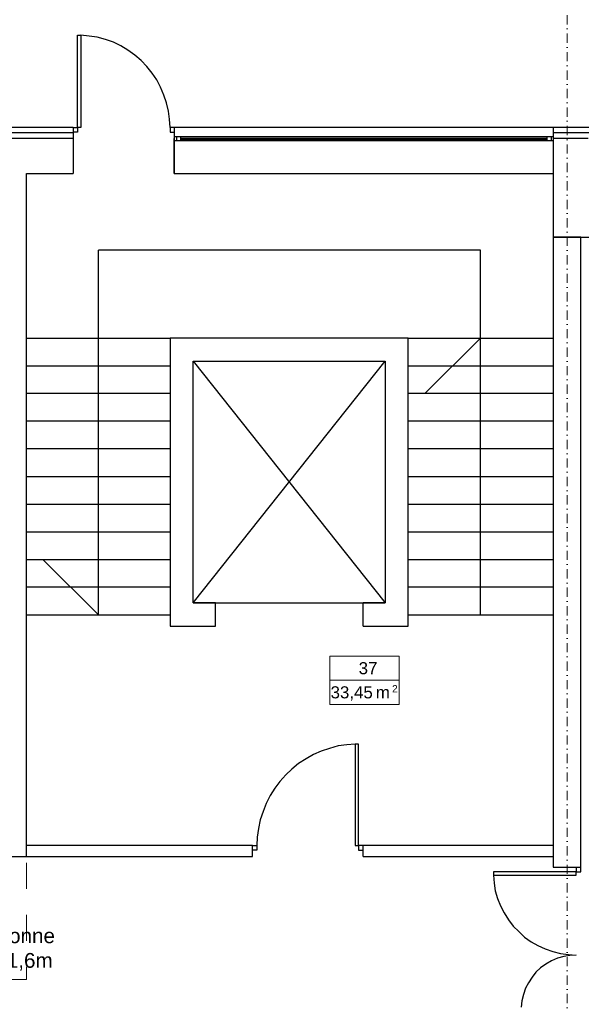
# Model space of a CAD drawing. Header units: millimetres. Extents: x -25785 to 64215, y 1802 to 45092.
# Tile 37 of 53: x 21070 to 27151, y 27737 to 38405. Entities that reach past the tile are written whole.
import ezdxf
from ezdxf.enums import TextEntityAlignment as Align

# ---------------------------------------------------------------- set-up
doc = ezdxf.new("R2010")
doc.units = ezdxf.units.MM
doc.header["$MEASUREMENT"] = 0
doc.linetypes.add('DASHDOTX2', pattern=[2, 1, -0.5, 0, -0.5])
doc.linetypes.add('Przerywana', pattern=[564.444447, 282.222223, -282.222223])
for name, color, linetype in [('Cienka', 8, 'Continuous'), ('Stolarka', 4, 'Continuous'), ('Ściany', 2, 'Continuous')]:
    doc.layers.add(name, color=color, linetype=linetype)
for name, color, linetype, lineweight in [('GA Opis pomieszczeń', 7, 'Continuous', 15), ('Osie', 6, 'DASHDOTX2', 15), ('TECHNOLOGIA', 8, 'Continuous', 18)]:
    doc.layers.add(name, color=color, linetype=linetype, lineweight=lineweight)
doc.styles.add('ARIAL', font='arial.ttf')
doc.styles.add('FDBES', font='simplex.shx')
doc.linetypes.add('BATTING', pattern='A,0.0001,-0.1,[134,ltypeshp.shx,S=0.1,R=0,X=-0.1,Y=0],-0.2,[134,ltypeshp.shx,S=0.1,R=180,X=0.1,Y=0],-0.1', length=0.4001)

# ---------------------------------------------------------------- blocks, each defined once
blk = doc.blocks.new('opis_pom')
for p, q in [((-57.55, 20), (-0.17, 20)), ((-57.55, -20), (-57.55, 20)), ((-57.55, -20), (-0.17, -20))]:
    blk.add_line(p, q)
at = {"ltscale": 10}
for p, q in [((-0.17, -20), (-0.17, 20)), ((-57.55, 0), (-0.17, 0))]:
    blk.add_line(p, q, dxfattribs=at)
at = {"ltscale": 20, "style": 'ARIAL'}
for s, height, p in [('m', 10, (-7.86, -5)), ('2', 6, (-1.36, -4))]:
    blk.add_text(s, height=height, dxfattribs=at).set_placement(p, align=Align.TOP_RIGHT)
at = {"ltscale": 10, "width": 0.7}
blk.add_attdef('NUMER_POM', text='', height=10, dxfattribs=at).set_placement((-80.09, 2), align=Align.BOTTOM_RIGHT)
blk.add_attdef('POWIERZCHNIA', text='', height=10, dxfattribs=at).set_placement((-103.39, -5), align=Align.TOP_LEFT)

msp = doc.modelspace()

# ---------------------------------------------------------------- linework, layer by layer
at = {"layer": 'Cienka', "linetype": 'BATTING', "ltscale": 150}
for p, q in [((21647.42056, 37177.91327), (20644.12635, 37177.91327)), ((27345.49105, 37177.91327), (26845.98774, 37177.91327))]:
    msp.add_line(p, q, dxfattribs=at)
at = {"layer": 'Cienka', "linetype": 'Continuous', "flags": 128}
for points in [[(21647.42056, 37237.18279), (20644.12635, 37237.18279)], [(27345.49105, 37237.18279), (26845.98774, 37237.18279)], [(26058.5859, 35907.90624), (21922.58245, 35907.90624)], [(21922.58245, 31958.22345), (21922.58245, 35907.90624)], [(26058.5859, 31958.22345), (26058.5859, 35907.90624)], [(21143.69272, 34955.43249), (22697.3107, 34955.43249)], [(22697.3107, 34955.43249), (22697.3107, 32085.21154)], [(25275.40859, 34955.43249), (22697.3107, 34955.43249)], [(25275.40859, 31835.45989), (25275.40859, 34955.43249)], [(25275.40859, 34955.43249), (26845.98774, 34955.43249)], [(26058.5859, 34955.43249), (25461.6662, 34358.51279)], [(22947.06236, 32085.21154), (22947.06236, 34705.61778)], [(22947.06236, 34705.61778), (25025.65693, 34705.61778)], [(22947.06236, 34705.61778), (25025.65693, 32085.21154)], [(22947.06236, 32085.21154), (25025.65693, 34705.61778)], [(25025.65693, 34705.61778), (25025.65693, 32085.21154)], [(21143.69272, 34654.86037), (22697.3107, 34654.86037)], [(25275.40859, 34654.86037), (26845.98774, 34654.86037)], [(21143.69272, 34358.51279), (22697.3107, 34358.51279)], [(25275.40859, 34358.51279), (26845.98774, 34358.51279)], [(21143.69272, 34057.94067), (22697.3107, 34057.94067)], [(25275.40859, 34057.94067), (26845.98774, 34057.94067)], [(21143.69272, 33757.36856), (22697.3107, 33757.36856)], [(25275.40859, 33757.36856), (26845.98774, 33757.36856)], [(21143.69272, 33456.79644), (22697.3107, 33456.79644)], [(25275.40859, 33456.79644), (26845.98774, 33456.79644)], [(21143.69272, 33156.22433), (22697.3107, 33156.22433)], [(25275.40859, 33156.22433), (26845.98774, 33156.22433)], [(21143.69272, 32855.71526), (22697.3107, 32855.71526)], [(25275.40859, 32855.71526), (26845.98774, 32855.71526)], [(21143.69272, 32555.14315), (22697.3107, 32555.14315)], [(21922.58245, 31958.22345), (21321.50127, 32555.14315)], [(25275.40859, 32555.14315), (26845.98774, 32555.14315)], [(21143.69272, 32258.79556), (22697.3107, 32258.79556)], [(25275.40859, 32258.79556), (26845.98774, 32258.79556)], [(22697.3107, 32085.21154), (22697.3107, 31835.45989)], [(23188.36495, 32085.21154), (22947.06236, 32085.21154)], [(22947.06236, 32085.21154), (25025.65693, 32085.21154)], [(23188.36495, 31835.45989), (23188.36495, 32085.21154)], [(24788.57886, 31835.45989), (24788.57886, 32085.21154)], [(25025.65693, 32085.21154), (24788.57886, 32085.21154)], [(21143.69272, 31958.22345), (22697.3107, 31958.22345)], [(25275.40859, 31958.22345), (26845.98774, 31958.22345)], [(22697.3107, 31835.45989), (23188.36495, 31835.45989)], [(24788.57886, 31835.45989), (25275.40859, 31835.45989)]]:
    msp.add_lwpolyline(points, dxfattribs=at)
at = {"layer": 'Osie', "ltscale": 100}
msp.add_line((26996.24227, 41255.70129), (26996.24227, 15638.42236), dxfattribs=at)
at = {"layer": 'Stolarka', "linetype": 'Continuous', "flags": 128}
for points in [[(21694.01649, 37237.18279), (21694.01649, 38236.25247)], [(21694.01649, 38236.25247), (21732.10031, 38236.25247)], [(21732.10031, 38236.25247), (21732.10031, 37237.18279)], [(21821.00458, 38227.80341), (21732.10031, 38236.25247)], [(21909.90886, 38215.06677), (21821.00458, 38227.80341)], [(21998.81313, 38189.65654), (21909.90886, 38215.06677)], [(22083.49288, 38160.02178), (21998.81313, 38189.65654)], [(22163.88504, 38121.93796), (22083.49288, 38160.02178)], [(22240.11573, 38075.40509), (22163.88504, 38121.93796)], [(22316.28337, 38020.3601), (22240.11573, 38075.40509)], [(22384.065, 37961.09058), (22316.28337, 38020.3601)], [(22447.55904, 37897.59654), (22384.065, 37961.09058)], [(22502.60403, 37825.59038), (22447.55904, 37897.59654)], [(22553.36144, 37753.64727), (22502.60403, 37825.59038)], [(22595.73283, 37673.19206), (22553.36144, 37753.64727)], [(22629.59212, 37588.57536), (22595.73283, 37673.19206)], [(22659.22688, 37503.89562), (22629.59212, 37588.57536)], [(22680.34953, 37414.99134), (22659.22688, 37503.89562)], [(22693.08617, 37326.08707), (22680.34953, 37414.99134)], [(21647.42056, 37237.18279), (21694.01649, 37237.18279)], [(21694.01649, 37237.18279), (21694.01649, 37186.36233)], [(21732.10031, 37237.18279), (21694.01649, 37237.18279)], [(22697.3107, 37237.18279), (22693.08617, 37326.08707)], [(22743.90663, 37237.18279), (22697.3107, 37237.18279)], [(22697.3107, 37237.18279), (22697.3107, 37186.36233)], [(26845.98774, 37237.18279), (22743.90663, 37237.18279)], [(22743.90663, 37237.18279), (22743.90663, 36737.67948)], [(26845.98774, 37237.18279), (26845.98774, 36737.67948)], [(21694.01649, 37186.36233), (21647.42056, 37186.36233)], [(22697.3107, 37186.36233), (22743.90663, 37186.36233)], [(26845.98774, 37135.60493), (22743.90663, 37135.60493)], [(22769.2538, 37135.60493), (22769.2538, 37093.23353)], [(22811.6252, 37135.60493), (22811.6252, 37093.23353)], [(26778.26916, 37135.60493), (26778.26916, 37093.23353)], [(26824.80204, 37135.60493), (26824.80204, 37093.23353)], [(22743.90663, 36737.67948), (22743.90663, 37118.64376)], [(26845.98774, 37093.23353), (22743.90663, 37093.23353)], [(26778.26916, 37118.64376), (22811.6252, 37118.64376)], [(26778.26916, 37105.97017), (22811.6252, 37105.97017)], [(22743.90663, 36737.67948), (26845.98774, 36737.67948)], [(24424.5127, 30510.40786), (24335.60843, 30480.7731)], [(24517.64151, 30535.81809), (24424.5127, 30510.40786)], [(24610.77031, 30548.49168), (24517.64151, 30535.81809)], [(24703.89912, 30557.00379), (24610.77031, 30548.49168)], [(24737.7584, 30557.00379), (24703.89912, 30557.00379)], [(24703.89912, 30557.00379), (24703.89912, 29456.35625)], [(24737.7584, 29456.35625), (24737.7584, 30557.00379)], [(24250.92868, 30442.68929), (24170.47346, 30396.09336)], [(24335.60843, 30480.7731), (24250.92868, 30442.68929)], [(24090.0813, 30345.33595), (24018.13819, 30286.06643)], [(24170.47346, 30396.09336), (24090.0813, 30345.33595)], [(23950.35656, 30222.57239), (23886.86252, 30150.56623)], [(24018.13819, 30286.06643), (23950.35656, 30222.57239)], [(23886.86252, 30150.56623), (23831.81753, 30078.62312)], [(23781.06012, 29998.16791), (23738.68872, 29913.48816)], [(23831.81753, 30078.62312), (23781.06012, 29998.16791)], [(23738.68872, 29913.48816), (23704.82944, 29824.64694)], [(23704.82944, 29824.64694), (23675.19468, 29735.67961)], [(23675.19468, 29735.67961), (23654.00898, 29642.61386)], [(23641.33539, 29549.48505), (23637.11086, 29456.35625)], [(23654.00898, 29642.61386), (23641.33539, 29549.48505)], [(23590.51493, 29456.35625), (23637.11086, 29456.35625)], [(23637.11086, 29456.35625), (23637.11086, 29405.53579)], [(24703.89912, 29456.35625), (24737.7584, 29456.35625)], [(24788.57886, 29456.35625), (24737.7584, 29456.35625)], [(24737.7584, 29456.35625), (24737.7584, 29405.53579)], [(23637.11086, 29405.53579), (23590.51493, 29405.53579)], [(24737.7584, 29405.53579), (24788.57886, 29405.53579)], [(27095.78175, 29172.72461), (26198.33611, 29172.72461)], [(26198.33611, 29172.72461), (26198.33611, 29134.59331)], [(26198.33611, 29134.59331), (27095.78175, 29134.59331)], [(26198.33611, 29134.59331), (26206.78322, 29049.93133)], [(27095.78175, 29223.50271), (27095.78175, 29172.72461)], [(27095.78175, 29172.72461), (27146.55985, 29172.72461)], [(27095.78175, 29134.59331), (27095.78175, 29172.72461)], [(27146.55985, 29172.72461), (27146.55985, 29223.50271)], [(26206.78322, 29049.93133), (26219.47775, 28965.26935)], [(26219.47775, 28965.26935), (26244.8668, 28884.85478)], [(26244.8668, 28884.85478), (26274.50326, 28804.39249)], [(26274.50326, 28804.39249), (26316.83425, 28728.22534)], [(26316.83425, 28728.22534), (26363.41266, 28652.01047)], [(26363.41266, 28652.01047), (26414.19076, 28584.29043)], [(26414.19076, 28584.29043), (26473.46369, 28525.0175)], [(26473.46369, 28525.0175), (26536.98404, 28465.74456)], [(26536.98404, 28465.74456), (26608.9515, 28414.91874)], [(26608.9515, 28414.91874), (26680.91895, 28372.58775)], [(26680.91895, 28372.58775), (26761.33352, 28338.75159)], [(26761.33352, 28338.75159), (26841.74808, 28309.11513)], [(26841.74808, 28309.11513), (26926.45779, 28287.92577)], [(26926.45779, 28287.92577), (27011.11977, 28275.23124)], [(27011.11977, 28275.23124), (27095.78175, 28270.98383)], [(27095.78175, 28270.98383), (27028.06171, 28266.78413)], [(26765.58094, 28173.62732), (26710.55542, 28131.29633)], [(26829.05356, 28207.5112), (26765.58094, 28173.62732)], [(26892.57391, 28237.14767), (26829.05356, 28207.5112)], [(26960.29395, 28254.08961), (26892.57391, 28237.14767)], [(27028.06171, 28266.78413), (26960.29395, 28254.08961)], [(26659.7296, 28084.71792), (26617.39861, 28029.69241)], [(26710.55542, 28131.29633), (26659.7296, 28084.71792)], [(26579.31503, 27970.41947), (26545.43115, 27911.19427)], [(26617.39861, 28029.69241), (26579.31503, 27970.41947)], [(26524.28951, 27843.4265), (26507.34757, 27775.70646)], [(26545.43115, 27911.19427), (26524.28951, 27843.4265)], [(26507.34757, 27775.70646), (26498.90046, 27707.98642)]]:
    msp.add_lwpolyline(points, dxfattribs=at)
at = {"layer": 'TECHNOLOGIA', "color": 10, "linetype": 'Przerywana'}
msp.add_lwpolyline([(14990.29116, 36608.58743), (21143.69272, 36608.58743), (21143.69272, 28006.48021), (14990.29116, 28006.48021)], close=True, dxfattribs=at)
at = {"layer": 'Ściany', "linetype": 'Continuous', "flags": 128}
for points in [[(21647.42056, 37237.18279), (21647.42056, 36737.67948)], [(21647.42056, 37118.64376), (20766.88992, 37118.64376)], [(27226.95202, 37118.64376), (26845.98774, 37118.64376)], [(21143.69272, 36737.67948), (21647.42056, 36737.67948)], [(21143.69272, 35526.94196), (21143.69272, 36737.67948)], [(26845.98774, 36737.67948), (26845.98774, 36047.63097)], [(27146.55985, 36047.63097), (26845.98774, 36047.63097)], [(26845.98774, 36047.63097), (26845.98774, 29223.50271)], [(26845.98774, 36047.63097), (27345.49105, 36047.63097)], [(27146.55985, 29223.50271), (27146.55985, 36047.63097)], [(21143.69272, 29337.81721), (21143.69272, 35526.94196)], [(23590.51493, 29456.35625), (21143.69272, 29456.35625)], [(23590.51493, 29337.81721), (23590.51493, 29456.35625)], [(24788.57886, 29337.81721), (24788.57886, 29456.35625)], [(26845.98774, 29456.35625), (24788.57886, 29456.35625)], [(18595.22959, 29337.81721), (21143.69272, 29337.81721)], [(21143.69272, 29337.81721), (23590.51493, 29337.81721)], [(24788.57886, 29337.81721), (26845.98774, 29337.81721)], [(26845.98774, 29223.50271), (27146.55985, 29223.50271)]]:
    msp.add_lwpolyline(points, dxfattribs=at)

# ---------------------------------------------------------------- block references
at = {"layer": 'GA Opis pomieszczeń'}
ref = msp.add_blockref('opis_pom', (25180.81186, 31248.02709), dxfattribs=dict(at, xscale=13.07591999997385, yscale=13.07592000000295, zscale=13.07592000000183))
ref.add_attrib('NUMER_POM', '37', dxfattribs={"layer": '0', "ltscale": 10, "height": 130.7592, "style": 'ARIAL'}).set_placement((24943.15146, 31274.17893), align=Align.BOTTOM_RIGHT)
ref.add_attrib('POWIERZCHNIA', '33,45', dxfattribs={"layer": '0', "ltscale": 10, "height": 130.7592, "style": 'ARIAL'}).set_placement((24893.14162, 31182.64749), align=Align.TOP_RIGHT)

# ---------------------------------------------------------------- texts
at = {"color": 60, "insert": (20507.4241, 28322.19433), "char_height": 160, "attachment_point": 5, "rotation": 359.999999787, "style": 'FDBES'}
msp.add_mtext('{\\fArial|b0|i0|c238|p34;\\C2;narożniki ochronne\\PPCV do wys. 1,6m}', dxfattribs=at)

doc.saveas('drawing.dxf')
